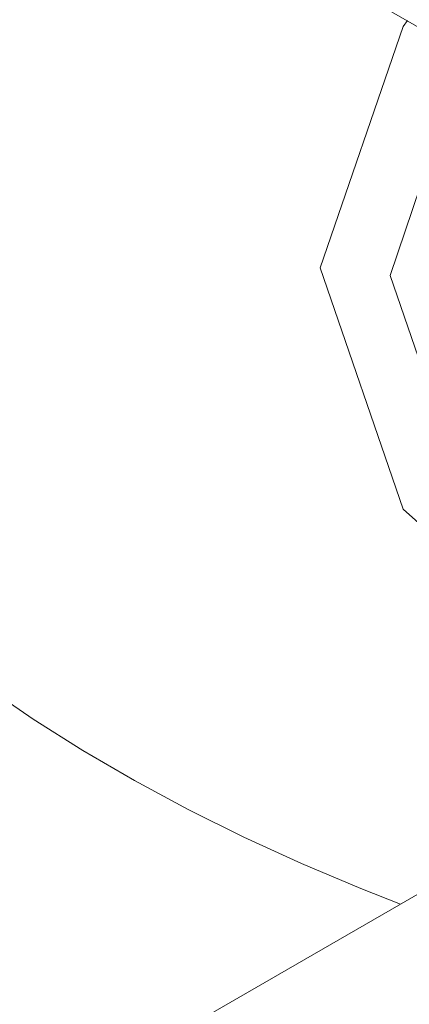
# Model space of a CAD drawing. Header units: millimetres. Extents: x 5724 to 11786, y -2894 to 7544.
# Tile 13 of 46: x 8080 to 8105, y -2633 to -2569. Entities that reach past the tile are written whole.
import ezdxf

# ---------------------------------------------------------------- set-up
doc = ezdxf.new("R2010")
doc.units = ezdxf.units.MM
doc.layers.add('E-LITE-EQPM', color=7, linetype='Continuous', lineweight=20)

# ---------------------------------------------------------------- blocks, each defined once
blk = doc.blocks.new('33711-11 - 33711-11 YAKARTA LED Old gold ceiling fan-533504-00 Isometrico PDF')
at = {"layer": 'E-LITE-EQPM', "color": 251, "lineweight": 9, "true_color": 0x636466}
for p, q in [((2297.946, -2548.636), (2339.792, -2572.796)), ((2298.668, -2645.476), (2337.823, -2622.87))]:
    blk.add_line(p, q, dxfattribs=at)
for points in [[(2305.048, -2612, 0), (2308.14, -2614.12, 0), (2311.375, -2616.165, 0), (2314.748, -2618.133, 0), (2318.252, -2620.021, 0), (2321.882, -2621.825, 0), (2325.633, -2623.544, 0), (2329.498, -2625.174, 0), (2332.092, -2626.178, 0)], [(2346.134, -2612.831, 0), (2332.259, -2600.425, 0), (2326.842, -2584.701, 0), (2332.259, -2568.976, 0), (2332.542, -2568.588, 0)], [(2336.297, -2570.744, 0), (2331.413, -2585.197, 0), (2336.483, -2599.911, 0), (2347.299, -2610.107, 0)]]:
    blk.add_polyline3d(points, dxfattribs=at)

msp = doc.modelspace()

# ---------------------------------------------------------------- block references
at = {"layer": 'E-LITE-EQPM', "color": 251, "lineweight": 9, "true_color": 0x5b5b5b}
msp.add_blockref('33711-11 - 33711-11 YAKARTA LED Old gold ceiling fan-533504-00 Isometrico PDF', (5772.807, 0), dxfattribs=at)

doc.saveas('drawing.dxf')
